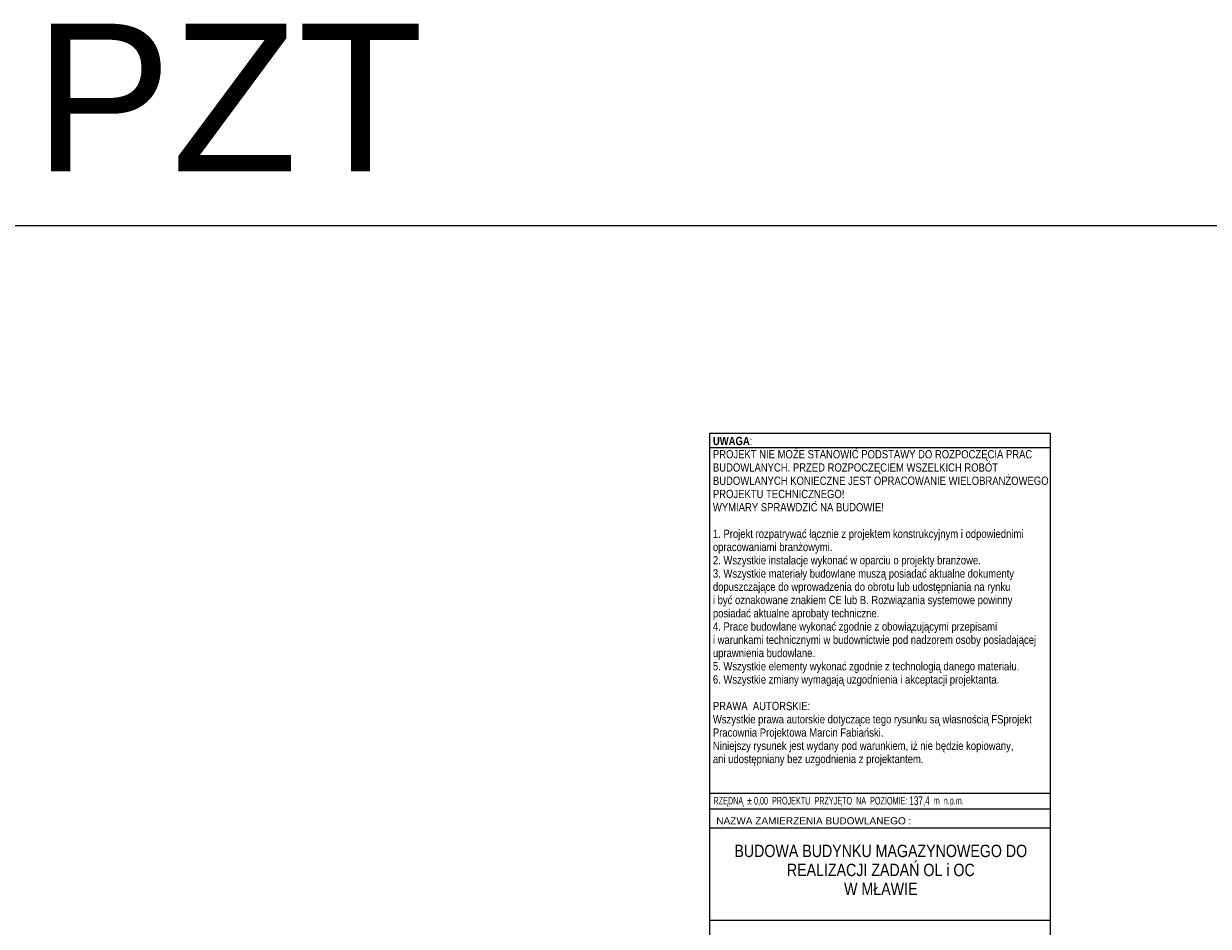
# Model space of a CAD drawing. Header units: centimetres. Extents: x -29333 to 403204, y -464147 to 16641.
# Tile 21 of 134: x 388901 to 390907, y -460945 to -459415. Entities that reach past the tile are written whole.
import ezdxf

# ---------------------------------------------------------------- set-up
doc = ezdxf.new("R2010")
doc.units = ezdxf.units.CM
doc.header["$MEASUREMENT"] = 0
doc.layers.add('810-G Ogólne', color=7, linetype='Continuous')
doc.layers.add('830-G Teksty Etykiety', color=7, linetype='Continuous')
doc.styles.add('GENERATED_STYLE_1', font='arial.ttf')
doc.styles.add('GENERATED_STYLE_11', font='arial.ttf')
doc.styles.add('GENERATED_STYLE_13', font='ARIALN.TTF')
doc.styles.add('GENERATED_STYLE_14', font='ARIALNB.TTF')
doc.styles.add('GENERATED_STYLE_5', font='ARIALN.TTF')

msp = doc.modelspace()

# ---------------------------------------------------------------- linework, layer by layer
at = {"color": 7, "linetype": 'Continuous', "lineweight": 13}
for p, q in [((390063.2, -460133.5), (390639.2, -460133.5)), ((390063.2, -460719), (390639.2, -460719)), ((390063.2, -460745.8), (390639.2, -460745.8)), ((390063.2, -460777.8), (390639.2, -460777.8)), ((390063.2, -460934), (390639.2, -460934))]:
    msp.add_line(p, q, dxfattribs=at)
at = {"color": 7, "linetype": 'Continuous', "lineweight": 13, "flags": 128}
msp.add_lwpolyline([(390063.2, -460109.4), (390639.2, -460109.4), (390639.2, -463481.2), (390063.2, -463481.2)], close=True, dxfattribs=at)
at = {"layer": '810-G Ogólne', "color": 1, "linetype": 'Continuous', "lineweight": 13, "flags": 128}
msp.add_lwpolyline([(386895, -459757.4), (403203.7, -459757.4), (403203.7, -464146.6), (386895, -464146.6)], close=True, dxfattribs=at)

# ---------------------------------------------------------------- texts
at = {"color": 7, "linetype": 'Continuous', "lineweight": 13}
for s, insert, char_height, width, attachment_point, line_spacing_factor, style in [('\\A1;{\\pql;\\fArial Narrow|b1|i0|c0|p34;UWAGA\\fArial Narrow|b0|i0|c0|p34;:  \\P\\pql;\\fArial Narrow|b0|i0|c0|p34;PROJEKT NIE MOŻE STANOWIĆ PODSTAWY DO ROZPOCZĘCIA PRAC \\P\\pql;\\fArial Narrow|b0|i0|c0|p34;BUDOWLANYCH. PRZED ROZPOCZĘCIEM WSZELKICH ROBÓT \\P\\pql;\\fArial Narrow|b0|i0|c0|p34;BUDOWLANYCH KONIECZNE JEST OPRACOWANIE WIELOBRANŻOWEGO PROJEKTU TECHNICZNEGO!\\P\\pql;\\fArial Narrow|b0|i0|c0|p34;WYMIARY SPRAWDZIĆ NA BUDOWIE!\\P\\pql;\\fArial Narrow|b0|i0|c0|p34;\\P\\pql;\\fArial Narrow|b0|i0|c0|p34;1. Projekt rozpatrywać łącznie z projektem konstrukcyjnym i odpowiednimi \\P\\pql;\\fArial Narrow|b0|i0|c0|p34;opracowaniami branżowymi.\\P\\pql;\\fArial Narrow|b0|i0|c0|p34;2. Wszystkie instalacje wykonać w oparciu o projekty branżowe.\\P\\pql;\\fArial Narrow|b0|i0|c0|p34;3. Wszystkie materiały budowlane muszą posiadać aktualne dokumenty \\P\\pql;\\fArial Narrow|b0|i0|c0|p34;dopuszczające do wprowadzenia do obrotu lub udostępniania na rynku \\P\\pql;\\fArial Narrow|b0|i0|c0|p34;i być oznakowane znakiem CE lub B. Rozwiązania systemowe powinny \\P\\pql;\\fArial Narrow|b0|i0|c0|p34;posiadać aktualne aprobaty techniczne.\\P\\pql;\\fArial Narrow|b0|i0|c0|p34;4. Prace budowlane wykonać zgodnie z obowiązującymi przepisami \\P\\pql;\\fArial Narrow|b0|i0|c0|p34;i warunkami technicznymi w budownictwie pod nadzorem osoby posiadającej\\P\\pql;\\fArial Narrow|b0|i0|c0|p34;uprawnienia budowlane.\\P\\pql;\\fArial Narrow|b0|i0|c0|p34;5. Wszystkie elementy wykonać zgodnie z technologią danego materiału.\\P\\pql;\\fArial Narrow|b0|i0|c0|p34;6. Wszystkie zmiany wymagają uzgodnienia i akceptacji projektanta.\\P\\pql;\\fArial Narrow|b0|i0|c0|p34;\\P\\pql;\\fArial Narrow|b0|i0|c0|p34;PRAWA  AUTORSKIE:\\P\\pql;\\fArial Narrow|b0|i0|c0|p34;Wszystkie prawa autorskie dotyczące tego rysunku są własnością FSprojekt \\P\\pql;\\fArial Narrow|b0|i0|c0|p34;Pracownia Projektowa Marcin Fabiański.\\P\\pql;\\fArial Narrow|b0|i0|c0|p34;Niniejszy rysunek jest wydany pod warunkiem, iż nie będzie kopiowany, \\P\\pql;\\fArial Narrow|b0|i0|c0|p34;ani udostępniany bez uzgodnienia z projektantem.}', (390068.3, -460115.4), 14, 570.875, 1, 0.961805, 'GENERATED_STYLE_14'), ('\\A1;{\\pqc;\\fArial Narrow|b0|i0|c0|p34;BUDOWA BUDYNKU MAGAZYNOWEGO DO REALIZACJI ZADAŃ OL i OC \\P\\pqc;\\fArial Narrow|b0|i0|c0|p34;W MŁAWIE}', (390352.6, -460806.3), 21, 500.556, 2, 0.919852, 'GENERATED_STYLE_13')]:
    msp.add_mtext(s, dxfattribs=dict(at, insert=insert, char_height=char_height, width=width, attachment_point=attachment_point, line_spacing_factor=line_spacing_factor, style=style))
for s, insert, char_height, attachment_point, style in [('\\A1;{\\W0.800000x;\\pql;\\fArial Narrow|b0|i0|c238|p34;RZĘDNĄ  ± 0,00  PROJEKTU  PRZYJĘTO  NA  POZIOMIE: \\fArial Narrow|b0|i0|c238|p34;\\H1.171083x;137,4\\fArial Narrow|b0|i0|c238|p34;\\H0.853910x;  m  n.p.m.}', (390069.3, -460724.3), 12.8, 1, 'GENERATED_STYLE_5'), ('\\A1;{\\pql;\\fArial|b0|i0|c238|p38;NAZWA ZAMIERZENIA BUDOWLANEGO :}', (390074, -460765.9), 12.16, 4, 'GENERATED_STYLE_1')]:
    msp.add_mtext(s, dxfattribs=dict(at, insert=insert, char_height=char_height, attachment_point=attachment_point, style=style))
at = {"layer": '830-G Teksty Etykiety', "color": 1, "linetype": 'Continuous', "lineweight": 13, "insert": (389248.5, -459415.5), "char_height": 250, "attachment_point": 2, "style": 'GENERATED_STYLE_11'}
msp.add_mtext('\\A1;{\\pqc;\\fArial|b0|i0|c0|p38;PZT}', dxfattribs=at)

doc.saveas('drawing.dxf')
